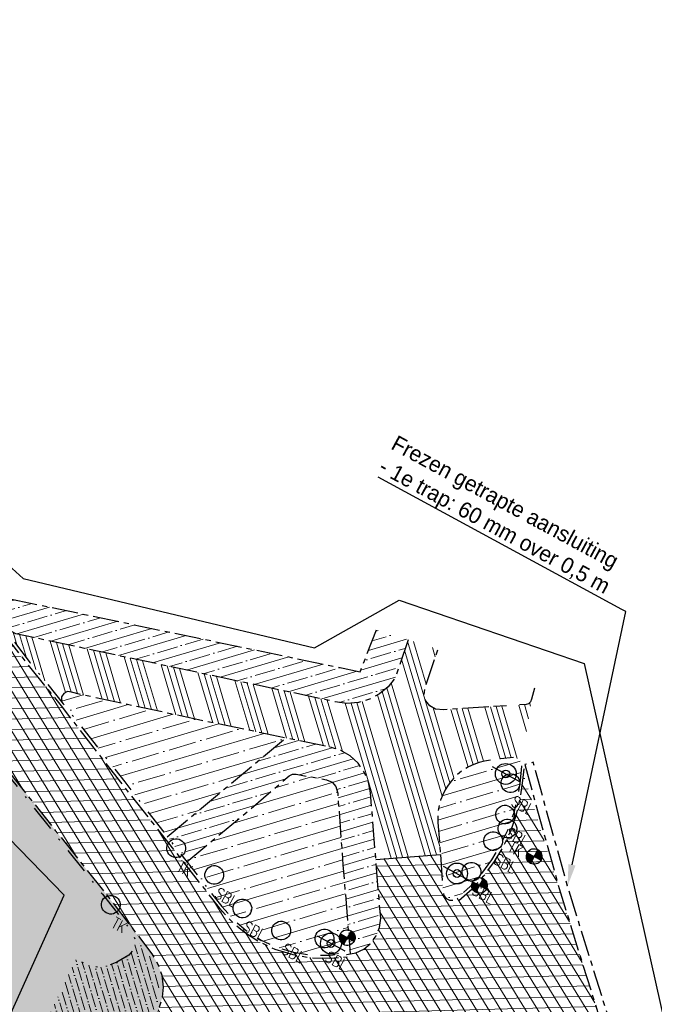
# Model space of a CAD drawing. Header units: metres. Extents: x 152057 to 155740, y 463538 to 465228.
# Tile 10 of 65: x 152408 to 152444, y 463978 to 464035. Entities that reach past the tile are written whole.
import ezdxf
from ezdxf import colors
from ezdxf.entities.mleader import LeaderData, LeaderLine
from ezdxf.math import Vec2, Vec3

# ---------------------------------------------------------------- set-up
doc = ezdxf.new("R2010")
doc.units = ezdxf.units.M
for name, pattern in [('CENTER__G5', [2.4, 1.5, -0.3, 0.3, -0.3]), ('DASHDOT__G5', [3, 1.5, -0.75, 0, -0.75]), ('DIVIDE__G5', [3.75, 1.5, -0.75, 0, -0.75, 0, -0.75]), ('PHANTOM__G5', [5.25, 1.5, -0.75, 0.75, -0.75, 0.75, -0.75])]:
    doc.linetypes.add(name, pattern=pattern)
for name, color, linetype in [('-DR-alg-projectgrens 1-500', 3, 'PROJECTGRENS_1-500'), ('-DR-v-inr-schampblok', 10, 'Continuous'), ('-DR-v-inr-verkeersbordpaal', 2, 'Continuous'), ('-DR-v-rio-inspectieput opnieuw stellen', 1, 'Continuous'), ('-DR-v-rio-trottoirkolk', 1, 'Continuous'), ('-DR-v-vh-asfalt frezen aansluiting', 2, 'CENTER__G5'), ('-DR-v-vh-asfalt zagen', 10, 'CENTER__G5'), ('-DR-v-vh-band 10x20', 5, 'CENTER__G5'), ('-DR-v-vh-band 10x20 gazon', 4, 'CENTER__G5'), ('-DR-v-vh-band 13-15x25', 5, 'DASHDOT__G5'), ('-DR-v-vh-band 18-20x25', 5, 'DIVIDE__G5'), ('-DR-v-vh-band RWS', 5, 'PHANTOM__G5'), ('-DR-v-vh-goottegel', 151, 'CENTER__G5'), ('-DR-v-vh-scheiding verhardingen', 1, 'Continuous')]:
    doc.layers.add(name, color=color, linetype=linetype)
for name, color, linetype, lineweight in [('-DR-v-gr-frezen', 84, 'Continuous', 9), ('-DR-v-vh-arc-asfalt frezen', 252, 'Continuous', 9), ('-DR-v-vh-arc-asfalt opbreken', 252, 'Continuous', 9), ('-DR-v-vh-arc-BSS dubbelklinker', 252, 'Continuous', 9), ('-DR-v-vh-arc-BSS keiformaat', 252, 'Continuous', 9), ('-DR-v-vh-arc-tegels', 252, 'Continuous', 9)]:
    doc.layers.add(name, color=color, linetype=linetype, lineweight=lineweight)
doc.styles.add('18_100', font='romans.shx', dxfattribs={"width": 0.8, "height": 0.18})
doc.styles.add('18_200', font='romans.shx', dxfattribs={"width": 0.8, "height": 0.36})
doc.styles.add('CE', font='txt', dxfattribs={"height": 1.8})
doc.linetypes.add('PROJECTGRENS_1-500', pattern='A,0.8,-0.32,[133,ltypeshp.shx,S=0.32,R=0,X=-0.32,Y=0],-0.32,3.18', length=4.62)
pattern_1 = [(16.52809766, (0, 0), (-0.2709724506, 0.9131430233), []), (16.52809766, (0.5921, -0.3211), (-0.2709724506, 0.9131430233), [1.190625, -0.238125, 0, -0.238125])]
pattern_2 = [(16.52809766, (0, 0), (-0.3612966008, 1.217524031), []), (16.52809766, (0.7894, -0.4281), (-0.3612966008, 1.217524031), [1.5875, -0.3175, 0, -0.3175])]

# ---------------------------------------------------------------- blocks, each defined once
blk = doc.blocks.new('trottoirkolk bestaand')
at = {"ltscale": 2}
blk.add_ellipse((0, 0), major_axis=(-0.127, 0.127), ratio=1, start_param=3.926991, end_param=10.210176, dxfattribs=at)
at = {"ltscale": 2, "style": '18_100', "width": 0.8}
blk.add_text('TK', height=0.216, dxfattribs=at).set_placement((0.193, -0.375))
at = {"style": '18_200', "width": 0.8}
blk.add_attdef('HOOGTE', (0.214, 0.179), '', height=0.25, dxfattribs=at)
blk = doc.blocks.new('schampblok')
at = {"ltscale": 2}
blk.add_ellipse((0, 0), major_axis=(-0.127, 0.127), ratio=1, start_param=1.570796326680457, end_param=7.853981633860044, dxfattribs=at)
at = {"ltscale": 2, "style": '18_100', "width": 0.8}
blk.add_text('SBL', height=0.216, dxfattribs=at).set_placement((0.193, -0.375))
at = {"style": '18_200', "width": 0.8}
blk.add_attdef('HOOGTE', (0.212, 0.28), '', height=0.25, dxfattribs=at)
blk = doc.blocks.new('verkeersbord')
blk.add_line((-0.3, 0), (0.3, 0))
for radius in [0.2, 0.0745]:
    blk.add_circle((0, 0), radius)
at = {"style": '18_200', "width": 0.8}
blk.add_attdef('HOOGTE', (0.245, 0.178), '', height=0.25, dxfattribs=at)
blk = doc.blocks.new('put')
at = {"color": 0, "ltscale": 0.5}
for p, q in [((-0.3, 0), (0, 0)), ((-0.299, 0.028), (-0.028, 0.027)), ((-0.295, 0.055), (-0.055, 0.055)), ((-0.289, 0.083), (-0.083, 0.082)), ((-0.279, 0.11), (-0.11, 0.11)), ((-0.267, 0.137), (-0.138, 0.137)), ((-0.267, 0.137), (-0.138, 0.137)), ((-0.251, 0.165), (-0.165, 0.165)), ((-0.23, 0.192), (-0.192, 0.192)), ((0, 0), (0.3, 0)), ((0.027, 0.027), (0.298, 0.027)), ((0.055, 0.055), (0.295, 0.055)), ((0.082, 0.082), (0.288, 0.082)), ((0.11, 0.11), (0.279, 0.109)), ((0.137, 0.137), (0.267, 0.137)), ((0.165, 0.164), (0.251, 0.164)), ((0.192, 0.192), (0.23, 0.192)), ((-0.299, -0.027), (-0.027, -0.027)), ((-0.295, -0.055), (-0.055, -0.055)), ((-0.289, -0.082), (-0.082, -0.082)), ((-0.28, -0.109), (-0.11, -0.11)), ((-0.267, -0.137), (-0.137, -0.137)), ((-0.251, -0.164), (-0.165, -0.164)), ((-0.231, -0.192), (-0.192, -0.192)), ((0.027, -0.027), (0.298, -0.028)), ((0.054, -0.055), (0.295, -0.055)), ((0.082, -0.082), (0.288, -0.083)), ((0.109, -0.11), (0.279, -0.11)), ((0.137, -0.137), (0.267, -0.137)), ((0.164, -0.165), (0.251, -0.165)), ((0.191, -0.192), (0.23, -0.192))]:
    blk.add_line(p, q, dxfattribs=at)
at = {"ltscale": 0.5}
for p, q in [((0.212, 0.212), (-0.213, -0.212)), ((-0.212, 0.212), (0.212, -0.213))]:
    blk.add_line(p, q, dxfattribs=at)
blk.add_ellipse((0, 0), major_axis=(-0.212, 0.212), ratio=1, start_param=3.926991, end_param=10.210176, dxfattribs=at)
at = {"style": '18_200', "width": 0.8}
blk.add_attdef('HOOGTE', (0.402, 0.261), '', height=0.25, dxfattribs=at)

msp = doc.modelspace()

# ---------------------------------------------------------------- hatches: boundary and pattern name
at = {"layer": '-DR-v-gr-frezen'}
h = msp.add_hatch(dxfattribs=at)
h.set_pattern_fill('ANSI35', color=256, scale=0.2)
h.set_pattern_definition(pattern_2)
h.paths.add_polyline_path([(152422.958, 463993.261), (152417.934, 463994.306), (152411.213, 463995.751), (152410.632, 463995.898), (152410.398, 463995.924), (152410.188, 463995.819), (152410.067, 463995.617), (152410.066, 463995.411), (152410.163, 463995.229), (152413.695, 463990.736), (152416.142, 463987.584), (152419.416, 463990.318)], flags=17)
h = msp.add_hatch(dxfattribs=at)
h.set_pattern_fill('ANSI35', color=256, scale=0.2)
h.set_pattern_definition(pattern_2)
edge = h.paths.add_edge_path()
edge.add_line((152435.726, 463988), (152436.056, 463988.916))
edge.add_line((152436.056, 463988.916), (152436.296, 463989.86))
edge.add_line((152436.296, 463989.86), (152436.445, 463990.822))
edge.add_line((152436.445, 463990.822), (152436.513, 463991.641))
edge.add_line((152436.513, 463991.641), (152436.485, 463991.849))
edge.add_line((152436.485, 463991.849), (152436.366, 463992.022))
edge.add_line((152436.366, 463992.022), (152436.212, 463992.114))
edge.add_line((152436.212, 463992.114), (152436.034, 463992.138))
edge.add_line((152436.034, 463992.138), (152434.715, 463991.986))
edge.add_arc((152435.057, 463988.627), 3.376, 95.8097, 183.9907)
edge.add_line((152431.688, 463988.392), (152431.835, 463986.569))
edge.add_line((152431.835, 463986.569), (152431.99, 463984.393))
edge.add_line((152431.99, 463984.393), (152432.044, 463984.196))
edge.add_line((152432.044, 463984.196), (152432.172, 463984.038))
edge.add_line((152432.172, 463984.038), (152432.354, 463983.946))
edge.add_line((152432.354, 463983.946), (152432.596, 463983.942))
edge.add_line((152432.596, 463983.942), (152432.811, 463984.053))
edge.add_line((152432.811, 463984.053), (152433.545, 463984.724))
edge.add_line((152433.545, 463984.724), (152434.211, 463985.464))
edge.add_line((152434.211, 463985.464), (152434.801, 463986.264))
edge.add_line((152434.801, 463986.264), (152435.311, 463987.119))
edge.add_line((152435.311, 463987.119), (152435.726, 463988))
h = msp.add_hatch(dxfattribs=at)
h.set_pattern_fill('ANSI35', color=256, scale=0.2)
h.set_pattern_definition(pattern_2)
h.paths.add_polyline_path([(152426.237, 463985.977), (152425.932, 463990.139), (152425.834, 463990.463), (152425.609, 463990.716), (152425.298, 463990.85), (152423.555, 463991.185), (152423.336, 463991.177), (152423.142, 463991.076), (152423.035, 463990.985), (152420.399, 463988.744), (152417.267, 463986.138), (152418.681, 463984.325), (152419.274, 463983.565), (152419.927, 463982.83), (152420.673, 463982.191), (152421.5, 463981.659), (152422.391, 463981.244), (152423.401, 463980.938), (152424.444, 463980.783), (152425.499, 463980.781), (152426.461, 463980.811), (152426.65, 463980.846)])
at = {"layer": '-DR-v-vh-arc-asfalt frezen'}
h = msp.add_hatch(dxfattribs=at)
h.set_pattern_fill('AVH-ASFALT_FREESVAK', color=256, scale=0.25, pattern_type=2)
h.set_pattern_definition([(331.528097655, (0, 0), (0.52960106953, 0.15715752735), [0.390625, -0.390625]), (61.528097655, (0.34338, -0.18622), (-0.15715752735, 0.52960106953), [0.390625, -0.390625])])
h.paths.add_polyline_path([(152418.355, 463966.785), (152418.613, 463967.147), (152418.787, 463967.38), (152412.917, 463971.691), (152411.634, 463968.933), (152410.273, 463966.012), (152416.35, 463963.181), (152416.97, 463964.511), (152417.181, 463964.902), (152417.4, 463965.288), (152417.627, 463965.67), (152417.862, 463966.047), (152418.104, 463966.419)])
edge = h.paths.add_edge_path()
edge.add_line((152226.113, 464104.326), (152226.905, 464103.889))
edge.add_line((152226.905, 464103.889), (152228.636, 464102.852))
edge.add_line((152228.636, 464102.852), (152233.292, 464100.172))
edge.add_line((152233.292, 464100.172), (152241.375, 464095.38))
edge.add_line((152241.375, 464095.38), (152253.036, 464088.54))
edge.add_line((152253.036, 464088.54), (152265.466, 464081.206))
edge.add_line((152265.466, 464081.206), (152276.988, 464074.443))
edge.add_line((152276.988, 464074.443), (152293.034, 464064.964))
edge.add_line((152293.034, 464064.964), (152302.811, 464059.175))
edge.add_line((152302.811, 464059.175), (152315.114, 464051.948))
edge.add_line((152315.114, 464051.948), (152329.662, 464043.437))
edge.add_line((152329.662, 464043.437), (152340.904, 464036.744))
edge.add_line((152340.904, 464036.744), (152351.334, 464030.658))
edge.add_line((152351.334, 464030.658), (152360.556, 464025.187))
edge.add_line((152360.556, 464025.187), (152369.801, 464019.722))
edge.add_line((152369.801, 464019.722), (152379.896, 464013.762))
edge.add_line((152379.896, 464013.762), (152388.413, 464008.766))
edge.add_line((152388.413, 464008.766), (152393.968, 464005.248))
edge.add_line((152393.968, 464005.248), (152395.69, 464004.002))
edge.add_line((152395.69, 464004.002), (152398.443, 464001.418))
edge.add_line((152398.443, 464001.418), (152400.937, 463998.736))
edge.add_line((152400.937, 463998.736), (152404.19, 463994.849))
edge.add_line((152404.19, 463994.849), (152407.082, 463991.246))
edge.add_line((152407.082, 463991.246), (152409.704, 463987.948))
edge.add_line((152409.704, 463987.948), (152412.875, 463983.961))
edge.add_line((152412.875, 463983.961), (152415.251, 463980.845))
edge.add_line((152415.251, 463980.845), (152415.603, 463980.263))
edge.add_line((152415.603, 463980.263), (152415.823, 463979.619))
edge.add_line((152415.823, 463979.619), (152415.9, 463978.943))
edge.add_line((152415.9, 463978.943), (152415.831, 463978.266))
edge.add_line((152415.831, 463978.266), (152415.62, 463977.619))
edge.add_line((152415.62, 463977.619), (152415.608, 463977.593))
edge.add_line((152415.608, 463977.593), (152413.848, 463973.695))
edge.add_line((152413.848, 463973.695), (152411.634, 463968.933))
edge.add_line((152411.634, 463968.933), (152410.273, 463966.012))
at = {"layer": '-DR-v-vh-arc-asfalt opbreken'}
h = msp.add_hatch(dxfattribs=at)
h.set_pattern_fill('AVH-ASFALT_LAAG1-D', color=256, scale=20, angle=-270, pattern_type=2)
h.set_pattern_definition([(121.52809766, (507262.06685, 799234.9396), (-0.5114302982, -0.3137499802), []), (181.52809766, (507262.06685, 799234.9396), (0.0160003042, -0.5997866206), [])])
edge = h.paths.add_edge_path()
edge.add_line((152436.619, 463991.159), (152436.576, 463990.818))
edge.add_line((152436.576, 463990.818), (152436.442, 463989.831))
edge.add_line((152436.442, 463989.831), (152436.211, 463988.863))
edge.add_line((152436.211, 463988.863), (152435.884, 463987.923))
edge.add_line((152435.884, 463987.923), (152435.464, 463987.021))
edge.add_line((152435.464, 463987.021), (152434.946, 463986.151))
edge.add_line((152434.946, 463986.151), (152434.342, 463985.338))
edge.add_line((152434.342, 463985.338), (152433.659, 463984.592))
edge.add_line((152433.659, 463984.592), (152432.903, 463983.919))
edge.add_line((152432.903, 463983.919), (152432.811, 463984.053))
edge.add_line((152432.811, 463984.053), (152432.596, 463983.942))
edge.add_line((152432.596, 463983.942), (152432.354, 463983.946))
edge.add_line((152432.354, 463983.946), (152432.172, 463984.038))
edge.add_line((152432.172, 463984.038), (152432.044, 463984.196))
edge.add_line((152432.044, 463984.196), (152431.99, 463984.393))
edge.add_line((152431.99, 463984.393), (152431.835, 463986.569))
edge.add_line((152431.835, 463986.569), (152429.964, 463986.422))
edge.add_line((152429.964, 463986.422), (152428.127, 463986.303))
edge.add_line((152428.127, 463986.303), (152428.405, 463982.897))
edge.add_line((152428.405, 463982.897), (152428.342, 463982.374))
edge.add_line((152428.342, 463982.374), (152428.15, 463981.884))
edge.add_line((152428.15, 463981.884), (152427.841, 463981.457))
edge.add_line((152427.841, 463981.457), (152427.445, 463981.127))
edge.add_line((152427.445, 463981.127), (152426.98, 463980.905))
edge.add_line((152426.98, 463980.905), (152426.474, 463980.804))
edge.add_line((152426.474, 463980.804), (152426.485, 463980.671))
edge.add_line((152426.485, 463980.671), (152425.489, 463980.61))
edge.add_line((152425.489, 463980.61), (152424.414, 463980.631))
edge.add_line((152424.414, 463980.631), (152423.353, 463980.804))
edge.add_line((152423.353, 463980.804), (152422.326, 463981.124))
edge.add_line((152422.326, 463981.124), (152421.416, 463981.551))
edge.add_line((152421.416, 463981.551), (152420.57, 463982.095))
edge.add_line((152420.57, 463982.095), (152419.803, 463982.745))
edge.add_line((152419.803, 463982.745), (152419.128, 463983.491))
edge.add_line((152419.128, 463983.491), (152416.657, 463986.649))
edge.add_line((152416.657, 463986.649), (152413.529, 463990.616))
edge.add_line((152413.529, 463990.616), (152410.034, 463995.102))
edge.add_line((152410.034, 463995.102), (152408.095, 463997.515))
edge.add_line((152408.095, 463997.515), (152407.027, 463998.879))
edge.add_line((152407.027, 463998.879), (152404.223, 463995.753))
edge.add_line((152404.223, 463995.753), (152401.056, 463998.593))
edge.add_line((152401.056, 463998.593), (152404.19, 463994.849))
edge.add_line((152404.19, 463994.849), (152407.082, 463991.246))
edge.add_line((152407.082, 463991.246), (152409.704, 463987.948))
edge.add_line((152409.704, 463987.948), (152412.875, 463983.961))
edge.add_line((152412.875, 463983.961), (152415.251, 463980.845))
edge.add_line((152415.251, 463980.845), (152415.603, 463980.263))
edge.add_line((152415.603, 463980.263), (152415.823, 463979.619))
edge.add_line((152415.823, 463979.619), (152415.9, 463978.943))
edge.add_line((152415.9, 463978.943), (152415.831, 463978.266))
edge.add_line((152415.831, 463978.266), (152415.62, 463977.619))
edge.add_line((152415.62, 463977.619), (152415.608, 463977.593))
edge.add_line((152415.608, 463977.593), (152413.848, 463973.695))
edge.add_line((152413.848, 463973.695), (152412.917, 463971.691))
edge.add_line((152412.917, 463971.691), (152418.787, 463967.38))
edge.add_line((152418.787, 463967.38), (152418.878, 463967.502))
edge.add_line((152418.878, 463967.502), (152419.155, 463967.86))
edge.add_line((152419.155, 463967.86), (152419.438, 463968.214))
edge.add_line((152419.438, 463968.214), (152419.727, 463968.562))
edge.add_line((152419.727, 463968.562), (152420.025, 463968.904))
edge.add_line((152420.025, 463968.904), (152420.33, 463969.238))
edge.add_line((152420.33, 463969.238), (152420.645, 463969.563))
edge.add_line((152420.645, 463969.563), (152420.97, 463969.877))
edge.add_line((152420.97, 463969.877), (152421.137, 463970.03))
edge.add_line((152421.137, 463970.03), (152421.306, 463970.179))
edge.add_line((152421.306, 463970.179), (152421.503, 463970.348))
edge.add_line((152421.503, 463970.348), (152421.704, 463970.514))
edge.add_line((152421.704, 463970.514), (152421.907, 463970.677))
edge.add_line((152421.907, 463970.677), (152422.113, 463970.836))
edge.add_line((152422.113, 463970.836), (152422.322, 463970.993))
edge.add_line((152422.322, 463970.993), (152422.533, 463971.145))
edge.add_line((152422.533, 463971.145), (152422.747, 463971.294))
edge.add_line((152422.747, 463971.294), (152422.964, 463971.44))
edge.add_line((152422.964, 463971.44), (152423.183, 463971.581))
edge.add_line((152423.183, 463971.581), (152423.405, 463971.718))
edge.add_line((152423.405, 463971.718), (152423.629, 463971.85))
edge.add_line((152423.629, 463971.85), (152423.856, 463971.979))
edge.add_line((152423.856, 463971.979), (152424.085, 463972.102))
edge.add_line((152424.085, 463972.102), (152424.316, 463972.22))
edge.add_line((152424.316, 463972.22), (152424.55, 463972.334))
edge.add_line((152424.55, 463972.334), (152424.786, 463972.442))
edge.add_line((152424.786, 463972.442), (152425.082, 463972.569))
edge.add_line((152425.082, 463972.569), (152425.381, 463972.689))
edge.add_line((152425.381, 463972.689), (152425.683, 463972.801))
edge.add_line((152425.683, 463972.801), (152425.989, 463972.907))
edge.add_line((152425.989, 463972.907), (152426.296, 463973.005))
edge.add_line((152426.296, 463973.005), (152426.606, 463973.095))
edge.add_line((152426.606, 463973.095), (152426.918, 463973.177))
edge.add_line((152426.918, 463973.177), (152427.231, 463973.252))
edge.add_line((152427.231, 463973.252), (152430.265, 463974.012))
edge.add_line((152430.265, 463974.012), (152430.292, 463973.857))
edge.add_line((152430.292, 463973.857), (152430.763, 463973.874))
edge.add_line((152430.763, 463973.874), (152431.226, 463973.79))
edge.add_line((152431.226, 463973.79), (152431.618, 463973.633))
edge.add_line((152431.618, 463973.633), (152431.974, 463973.405))
edge.add_line((152431.974, 463973.405), (152432.279, 463973.113))
edge.add_line((152432.279, 463973.113), (152434.519, 463970.501))
edge.add_line((152434.519, 463970.501), (152436.56, 463972.197))
edge.add_arc((152365.973, 463901.363), 100, 45.09988, 47.13245)
edge.add_arc((152434.364, 463975.044), 0.53, 93.0282, 227.1324, ccw=False)
edge.add_arc((152434.865, 463965.587), 10, 51.2525, 93.0282, ccw=False)
edge.add_line((152441.124, 463973.386), (152441.627, 463973.033))
edge.add_line((152441.627, 463973.033), (152442.317, 463972.435))
edge.add_line((152442.317, 463972.435), (152442.529, 463972.211))
edge.add_line((152442.529, 463972.211), (152436.619, 463991.159))
at = {"layer": '-DR-v-vh-arc-BSS dubbelklinker'}
h = msp.add_hatch(dxfattribs=at)
h.set_pattern_fill('ANSI34', color=256, scale=0.1, angle=90)
h.set_pattern_definition([(106.52809766, (0, 0), (-1.8262860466, -0.541944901), []), (106.52809766, (0.214, 0.3947), (-1.8262860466, -0.541944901), []), (106.52809766, (0.4281, 0.7894), (-1.8262860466, -0.541944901), []), (106.52809766, (0.6422, 1.1841), (-1.8262860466, -0.541944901), [])])
edge = h.paths.add_edge_path()
edge.add_line((152434.715, 463991.986), (152436.034, 463992.138))
edge.add_line((152436.034, 463992.138), (152436.212, 463992.114))
edge.add_line((152436.212, 463992.114), (152436.366, 463992.022))
edge.add_line((152436.366, 463992.022), (152436.51, 463991.813))
edge.add_line((152436.51, 463991.813), (152437.082, 463995.496))
edge.add_line((152437.082, 463995.496), (152437.018, 463995.342))
edge.add_line((152437.018, 463995.342), (152436.895, 463995.229))
edge.add_line((152436.895, 463995.229), (152436.762, 463995.182))
edge.add_line((152436.762, 463995.182), (152434.626, 463995.047))
edge.add_line((152434.626, 463995.047), (152432.035, 463994.879))
edge.add_line((152432.035, 463994.879), (152431.547, 463994.92))
edge.add_line((152431.547, 463994.92), (152431.223, 463995.107))
edge.add_line((152431.223, 463995.107), (152430.996, 463995.402))
edge.add_line((152430.996, 463995.402), (152430.899, 463995.763))
edge.add_line((152430.899, 463995.763), (152430.947, 463996.133))
edge.add_line((152430.947, 463996.133), (152431.698, 463998.366))
edge.add_line((152431.698, 463998.366), (152429.979, 463998.906))
edge.add_line((152429.979, 463998.906), (152429.23, 463996.701))
edge.add_line((152429.23, 463996.701), (152428.828, 463996.203))
edge.add_line((152428.828, 463996.203), (152428.335, 463995.794))
edge.add_line((152428.335, 463995.794), (152427.771, 463995.492))
edge.add_line((152427.771, 463995.492), (152427.127, 463995.302))
edge.add_line((152427.127, 463995.302), (152426.457, 463995.251))
edge.add_line((152426.457, 463995.251), (152425.792, 463995.341))
edge.add_line((152425.792, 463995.341), (152407.431, 463999.252))
edge.add_line((152407.431, 463999.252), (152407.093, 463999.441))
edge.add_line((152407.093, 463999.441), (152406.473, 463999.932))
edge.add_line((152406.473, 463999.932), (152406.2, 464000.231))
edge.add_line((152406.2, 464000.231), (152408.263, 463997.589))
edge.add_line((152408.263, 463997.589), (152410.163, 463995.229))
edge.add_line((152410.163, 463995.229), (152410.066, 463995.411))
edge.add_line((152410.066, 463995.411), (152410.067, 463995.617))
edge.add_line((152410.067, 463995.617), (152410.188, 463995.819))
edge.add_line((152410.188, 463995.819), (152410.398, 463995.924))
edge.add_line((152410.398, 463995.924), (152410.632, 463995.898))
edge.add_line((152410.632, 463995.898), (152411.213, 463995.751))
edge.add_line((152411.213, 463995.751), (152417.934, 463994.306))
edge.add_line((152417.934, 463994.306), (152425.517, 463992.729))
edge.add_line((152425.517, 463992.729), (152426.109, 463992.538))
edge.add_line((152426.109, 463992.538), (152426.646, 463992.226))
edge.add_line((152426.646, 463992.226), (152427.105, 463991.806))
edge.add_line((152427.105, 463991.806), (152427.464, 463991.299))
edge.add_line((152427.464, 463991.299), (152427.707, 463990.727))
edge.add_line((152427.707, 463990.727), (152427.822, 463990.116))
edge.add_line((152427.822, 463990.116), (152427.842, 463989.866))
edge.add_line((152427.842, 463989.866), (152428.127, 463986.303))
edge.add_line((152428.127, 463986.303), (152428.129, 463986.279))
edge.add_line((152428.129, 463986.279), (152431.835, 463986.569))
edge.add_line((152431.835, 463986.569), (152431.688, 463988.392))
edge.add_arc((152435.057, 463988.627), 3.376, 95.8097, 183.9907, ccw=False)
at = {"layer": '-DR-v-vh-arc-BSS keiformaat'}
h = msp.add_hatch(dxfattribs=at)
h.set_pattern_fill('ANSI36', color=256, scale=0.1, angle=90)
h.set_pattern_definition([(106.528097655, (0, 0), (-0.46244827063, 0.44234261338), [0.79375, -0.15875, 0, -0.15875])])
h.paths.add_polyline_path([(152415.447, 463977.632), (152415.652, 463978.245), (152415.724, 463978.889), (152415.658, 463979.533), (152415.457, 463980.148), (152415.13, 463980.707), (152415.11, 463980.733), (152414.055, 463982.165), (152414.202, 463981.937), (152414.281, 463981.678), (152414.284, 463981.406), (152414.168, 463981.057), (152413.929, 463980.776), (152413.241, 463980.37), (152412.797, 463980.192), (152412.385, 463980.088), (152411.96, 463980.099), (152411.553, 463980.223), (152411.379, 463980.303), (152410.884, 463980.531), (152408.285, 463975.088), (152408.684, 463974.9), (152408.738, 463974.875), (152409.159, 463974.606), (152409.498, 463974.238), (152409.732, 463973.795), (152411.364, 463969.425), (152411.419, 463969.043), (152411.386, 463968.834), (152411.31, 463968.637), (152413.669, 463973.76)])
at = {"layer": '-DR-v-vh-arc-tegels'}
h = msp.add_hatch(dxfattribs=at)
h.set_pattern_fill('ANSI35', color=256, scale=0.15)
h.set_pattern_definition(pattern_1)
h.paths.add_polyline_path([(152425.792, 463995.341), (152426.457, 463995.251), (152427.127, 463995.302), (152427.771, 463995.492), (152428.335, 463995.794), (152428.828, 463996.203), (152429.23, 463996.701), (152429.979, 463998.906), (152428.172, 463999.475), (152427.222, 463997.063), (152404.832, 464001.734), (152405.423, 464001.158), (152406.2, 464000.231), (152406.473, 463999.932), (152407.093, 463999.441), (152407.431, 463999.252)])
h = msp.add_hatch(dxfattribs=at)
h.set_pattern_fill('ANSI35', color=256, scale=0.15)
h.set_pattern_definition(pattern_1)
h.paths.add_polyline_path([(152427.707, 463990.727), (152427.464, 463991.299), (152427.105, 463991.806), (152426.646, 463992.226), (152426.109, 463992.538), (152425.517, 463992.729), (152422.958, 463993.261), (152419.416, 463990.318), (152416.142, 463987.584), (152416.657, 463986.92), (152417.267, 463986.138), (152420.399, 463988.744), (152423.035, 463990.985), (152423.142, 463991.076), (152423.336, 463991.177), (152423.555, 463991.185), (152425.298, 463990.85), (152425.609, 463990.716), (152425.834, 463990.463), (152425.932, 463990.139), (152425.934, 463990.112), (152426.237, 463985.977), (152426.65, 463980.846), (152426.98, 463980.905), (152427.445, 463981.127), (152427.841, 463981.457), (152428.15, 463981.884), (152428.342, 463982.374), (152428.405, 463982.897), (152428.127, 463986.303), (152427.842, 463989.866), (152427.822, 463990.116)])

# ---------------------------------------------------------------- linework, layer by layer
at = {"layer": '-DR-alg-projectgrens 1-500', "flags": 128}
msp.add_lwpolyline([(152877.707, 464076.443), (152906.249, 464079.606), (152930.68, 464081.638), (152941.222, 464082.434), (152942.772, 464081.176), (152971.74, 464083.329, 0.342855), (152979.389, 464090.239), (152980.986, 464099.25), (152988.42, 464097.932), (152987.934, 464095.186), (153019.586, 464091.829, -0.118697), (153016.452, 464101.64), (153016.186, 464105.274), (153022.93, 464105.705), (153023.191, 464102.133, 0.100442), (153024.827, 464096.294), (153028.208, 464091.459, 0.095188), (153031.483, 464088.278), (153034.399, 464086.363, 0.123665), (153043.187, 464083.305), (153077.759, 464080.226), (153090.033, 464077.326), (153105.737, 464074.2), (153139.072, 464069.188), (153190.994, 464059.082), (153197.345, 464057.641), (153196.936, 464056.375), (153233.213, 464046.679), (153241.613, 464046.334, -0.02169), (153245.717, 464045.987), (153246.051, 464047.256), (153260.872, 464043.365), (153260.628, 464042.547), (153270.748, 464039.872), (153281.115, 464037.09), (153287.263, 464035.606), (153334.588, 464023.482), (153336.668, 464022.911), (153337.809, 464022.623), (153349.261, 464019.705), (153359.917, 464016.809), (153371.266, 464013.923), (153434.68, 463997.356), (153441.03, 464001.133), (153452.413, 463998.148), (153454.773, 463994.183), (153454.265, 463992.239), (153484.544, 463984.328), (153488.727, 463994.72), (153490.18, 463998.169), (153498.752, 464019.332), (153506.309, 464025.122), (153511.061, 464018.921), (153507.506, 464016.196, 0.133812), (153504.102, 464011.726), (153497.402, 463995.186), (153495.952, 463991.744), (153493.793, 463986.381), (153495.928, 463985.568), (153494.637, 463982.846), (153500.481, 463981.012), (153504.701, 463990.4), (153505.759, 463990.095, -0.028075), (153506.941, 463993.631), (153511.448, 464004.964, 0.045281), (153515.392, 464018.27), (153521.758, 464017.127, -0.034016), (153518.805, 464006.205), (153517.324, 464001.679), (153512.768, 463990.224, 0.08949), (153511.003, 463981.523), (153510.899, 463976.713, 0.343614), (153511.193, 463976.318), (153557.147, 463963.676), (153587.911, 463955.418, -0.021284), (153693.707, 463922.131), (153723.396, 463910.984), (153733.083, 463907.309), (153743.454, 463903.33), (153750.047, 463900.612), (153754.821, 463898.685), (153787.293, 463885.991), (153839.547, 463866.643), (153847.217, 463865.124), (153850.494, 463866.211), (153852.776, 463867.972), (153869.071, 463894.462), (153870.08, 463899.959), (153913.699, 463968.666), (153911.435, 463970.056), (153914.649, 463976.007), (153916.815, 463974.79), (153920.976, 463981.26), (153924.378, 463979.072), (153925.705, 463979.388), (153934.574, 463993.586, -0.05166), (153949.325, 464012.53), (153950.406, 464013.657, 0.017137), (153954.91, 464018.684), (153969.543, 464036.189), (153988.912, 464059.6, 0.394251), (153988.748, 464062.325), (153986.087, 464064.853), (153992.767, 464072.172), (153999.513, 464064.345), (154000.438, 464063.097, -0.249971), (154001.548, 464055.651), (154000.863, 464053.726), (153998.832, 464051.027), (153995.085, 464053.853), (153976.016, 464030.805), (153961.37, 464013.284, -0.017137), (153956.481, 464007.827), (153955.4, 464006.7, 0.05166), (153941.715, 463989.125), (153935.635, 463979.391), (153937.952, 463977.954), (153927.471, 463961.047), (153927.302, 463957.066), (153926.131, 463952.987), (153904.697, 463925.181), (153861.111, 463854.869), (153869.663, 463849.837), (153870.982, 463851.959), (153875.691, 463849.11), (153873.91, 463846.232, -0.000754), (153877.541, 463844.052), (153878.933, 463846.897), (153891.927, 463838.774), (153889.825, 463835.315, 0.414492), (153890.968, 463830.642), (153892.253, 463829.869), (153888.274, 463823.26), (153884.108, 463813.909), (153880.044, 463805.576), (153877.631, 463802.692), (153885.686, 463798.721), (153937.614, 463774.625), (153959.416, 463764.254), (153995.094, 463745.931), (154013.994, 463735.532), (154050.416, 463714.502), (154056.412, 463724.887), (154053.796, 463726.49), (154058.171, 463733.628), (154067.743, 463727.681), (154065.564, 463724.14), (154063.703, 463722.41), (154056.957, 463710.726), (154061.373, 463708.176), (154056.472, 463699.271), (154051.865, 463696.977), (154059.977, 463678.027), (153985.889, 463713.242), (153983.766, 463718.812), (153968.957, 463738.385), (153972.576, 463745.689), (153935.705, 463764.821), (153869.31, 463795.322), (153863.893, 463793.579), (153855.182, 463796.847), (153856.759, 463799.199), (153853.37, 463801.286), (153852.209, 463798.995), (153842.652, 463804.44), (153840.877, 463806.369), (153840.982, 463807.049), (153773.468, 463843.416), (153762.107, 463846.934), (153689.455, 463879.601), (153681.764, 463883.898), (153680.984, 463885.65), (153668.329, 463890.54), (153597.143, 463913.109), (153593.583, 463911.506), (153515.874, 463932.131), (153512.699, 463930.425), (153501.388, 463933.355), (153497.451, 463928.863), (153493.708, 463932.091), (153476.47, 463936.953), (153475.395, 463933.768), (153467.038, 463935.82), (153468.437, 463942.195), (153459.946, 463947.529), (153450.219, 463951.085), (153328.224, 463984.996), (153323.161, 463986.224), (153320.551, 463988.669), (153239.273, 464007.687), (153227.096, 464007.456), (153179.753, 464017.518), (153164.943, 464021.672), (153159.19, 464024.626), (153132.613, 464029.387), (153109.217, 464033.881), (153051.392, 464036.055), (153024.383, 464032.184), (153004.94, 464033.533), (152999.947, 464027.778), (152987.02, 464030.907), (152972.377, 464031.812), (152972.494, 464029.631), (152967.803, 464029.446), (152966.705, 464032.942), (152914.446, 464036.025), (152888.388, 464036.557), (152883.137, 464031.795), (152878.31, 464036.082), (152858.756, 464036.537), (152848.363, 464035.849), (152828.233, 464033.946), (152814.524, 464032.004), (152800.404, 464029.587), (152772.876, 464024.65), (152737.916, 464016.814), (152693.211, 464004.494), (152679.123, 463999.423), (152674.817, 463997.991), (152627.125, 463980.047), (152586.309, 463962.603), (152553.309, 463945.854), (152534.823, 463936.301), (152515.028, 463924.077), (152509.877, 463918.68), (152508.799, 463913.691), (152502.234, 463912.697), (152491.054, 463903.334), (152488.18, 463896.039), (152481.722, 463892.259), (152480.409, 463894.732), (152453.566, 463879.021, 0.037552), (152440.88, 463870.256), (152430.326, 463861.727), (152410.693, 463845.861, -0.023459), (152406.367, 463842.689), (152398.68, 463837.588, 0.03392), (152389.772, 463830.765), (152287.248, 463740.576), (152281, 463747.307), (152290.602, 463755.755), (152299.517, 463763.639), (152309.696, 463772.559), (152317.829, 463779.695), (152328.866, 463789.42), (152336.734, 463796.385), (152347.269, 463805.676), (152354.736, 463812.284), (152366.329, 463822.527), (152374.706, 463829.82), (152385.907, 463839.541), (152390.971, 463843.527), (152396.387, 463847.085), (152400.205, 463849.629), (152403.397, 463851.821), (152405.366, 463853.387), (152412.03, 463858.764), (152421.506, 463866.403), (152430.59, 463873.895), (152439.663, 463880.974), (152444.254, 463884.077), (152449.936, 463887.613), (152457.795, 463892.166), (152471.606, 463900.065, 0.396884), (152472.405, 463902.689), (152465.65, 463916.325), (152462.307, 463921.76), (152454.358, 463929.709), (152457.803, 463933.154), (152448.408, 463944.51), (152439.891, 463954.805), (152437.157, 463958.11, 0.031998), (152428.83, 463966.957), (152419.358, 463959.629), (152407.247, 463965.073), (152409.129, 463969.121), (152407.708, 463972.928), (152405.572, 463973.939), (152410.215, 463984.224), (152395.74, 463999.064, 0.049406), (152383.475, 464008.042), (152234.853, 464095.827, 0.006342), (152225.454, 464101.213, 0.052448), (152146.944, 464134.893), (152140.182, 464137.091, -0.036038), (152138.325, 464137.844, 0.102357), (152127.979, 464140.139, -0.055379), (152124.866, 464140.195), (152113.534, 464141.661), (152114.914, 464152.33), (152123.453, 464151.185, 0.346758), (152131.6, 464156.598), (152134.731, 464167.831), (152135.476, 464170.434), (152145.805, 464167.522), (152145.07, 464164.919), (152142.669, 464156.403, 0.396872), (152147.68, 464146.796), (152150.513, 464145.812, -0.049562), (152240.236, 464104.958), (152388.863, 464017.17, -0.049482), (152402.836, 464006.939), (152407.862, 464002.429), (152424.594, 463998.445), (152429.469, 464001.185), (152440.106, 463997.548), (152445.94, 463971.451), (152468.367, 463944.319), (152479.665, 463952.039), (152484.24, 463956.896), (152488.304, 463954.668, 0.125999), (152491.455, 463954.274), (152491.846, 463954.324, 0.093581), (152495.434, 463955.745, 0.01581), (152495.858, 463955.965), (152508.337, 463962.942, -0.023724), (152559.687, 463988.537), (152572.445, 463994.218), (152581.113, 463997.488, 0.00994), (152584.749, 463998.943), (152586.657, 464003.169, -0.011458), (152621.981, 464017.866), (152622.619, 464019.323, -0.116825), (152627.116, 464024.301, -0.06634), (152629.853, 464025.694), (152662.613, 464037.227, -0.04014), (152663.616, 464037.509), (152666.741, 464038.125), (152681.898, 464039.859, -0.085576), (152684.442, 464039.714), (152706.394, 464046.977), (152707.266, 464044.343), (152724.654, 464048.674), (152724.217, 464050.626), (152728.099, 464051.593), (152728.536, 464049.641), (152738.254, 464052.061, -0.023794), (152748.195, 464054.04), (152763.92, 464056.4), (152784.673, 464060.632), (152815.288, 464065.811), (152824.574, 464069.111), (152858.875, 464074.31), (152874.971, 464076.121)], format="xyb", close=True, dxfattribs=at)
at = {"layer": '-DR-v-vh-asfalt frezen aansluiting', "flags": 128}
msp.add_lwpolyline([(152442.627, 463971.896), (152443.105, 463972.045), (152439.143, 463984.746), (152437.173, 463991.865), (152436.691, 463991.732)], dxfattribs=at)
at = {"layer": '-DR-v-vh-asfalt zagen', "flags": 128}
msp.add_lwpolyline([(152436.691, 463991.732), (152438.663, 463984.605), (152442.627, 463971.896)], dxfattribs=at)
at = {"layer": '-DR-v-vh-band 10x20', "flags": 128}
for points in [[(152404.832, 464001.734), (152427.222, 463997.063), (152428.172, 463999.475)], [(152434.626, 463995.047), (152432.035, 463994.879), (152431.547, 463994.92), (152431.223, 463995.107), (152430.996, 463995.402), (152430.899, 463995.763), (152430.947, 463996.133), (152431.698, 463998.366)], [(152426.461, 463980.811), (152426.98, 463980.905), (152427.445, 463981.127), (152427.841, 463981.457), (152428.15, 463981.884), (152428.342, 463982.374), (152428.405, 463982.897), (152428.127, 463986.303), (152427.842, 463989.866), (152427.822, 463990.116), (152427.707, 463990.727), (152427.464, 463991.299), (152427.105, 463991.806), (152426.646, 463992.226), (152426.109, 463992.538), (152425.517, 463992.729), (152417.934, 463994.306), (152411.213, 463995.751), (152410.632, 463995.898), (152410.398, 463995.924), (152410.188, 463995.819), (152410.067, 463995.617), (152410.066, 463995.411), (152410.163, 463995.229)], [(152416.142, 463987.584), (152419.416, 463990.318), (152422.958, 463993.261)], [(152417.267, 463986.138), (152420.399, 463988.744), (152423.035, 463990.985), (152423.142, 463991.076), (152423.336, 463991.177), (152423.555, 463991.185), (152425.298, 463990.85), (152425.609, 463990.716), (152425.834, 463990.463), (152425.932, 463990.139), (152425.934, 463990.112), (152426.237, 463985.977), (152426.65, 463980.846)]]:
    msp.add_lwpolyline(points, dxfattribs=at)
msp.add_lwpolyline([(152434.715, 463991.986, 0.404945), (152431.688, 463988.392), (152431.835, 463986.569)], format="xyb", dxfattribs=at)
at = {"layer": '-DR-v-vh-band 10x20 gazon', "flags": 128}
msp.add_lwpolyline([(152429.981, 463998.911), (152429.23, 463996.701), (152428.828, 463996.203), (152428.335, 463995.794), (152427.771, 463995.492), (152427.127, 463995.302), (152426.457, 463995.251), (152425.792, 463995.341), (152407.431, 463999.252), (152407.093, 463999.441), (152406.473, 463999.932), (152406.2, 464000.231)], dxfattribs=at)
at = {"layer": '-DR-v-vh-band 13-15x25', "flags": 128}
for points in [[(152396.057, 464008.99), (152396.159, 464009.134), (152398.523, 464007.429), (152401.508, 464004.97), (152405.423, 464001.158), (152406.2, 464000.231), (152408.263, 463997.589), (152410.163, 463995.229), (152413.695, 463990.736), (152416.657, 463986.92), (152418.681, 463984.325)], [(152393.839, 464005.127), (152393.839, 464005.127), (152395.522, 464003.86), (152398.365, 464001.304), (152400.628, 463998.816), (152404.052, 463994.749), (152406.94, 463991.187), (152409.568, 463987.869), (152412.407, 463984.289)]]:
    msp.add_lwpolyline(points, dxfattribs=at)
at = {"layer": '-DR-v-vh-band 18-20x25', "flags": 128}
msp.add_lwpolyline([(152412.407, 463984.289), (152412.893, 463983.677), (152414.055, 463982.165), (152414.202, 463981.937), (152414.281, 463981.678), (152414.284, 463981.406), (152414.168, 463981.057), (152413.929, 463980.776), (152413.241, 463980.37), (152412.797, 463980.192), (152412.385, 463980.088), (152411.96, 463980.099), (152411.553, 463980.223), (152411.379, 463980.303), (152410.884, 463980.531)], dxfattribs=at)
at = {"layer": '-DR-v-vh-band RWS', "flags": 128}
for points in [[(152437.248, 463996.127), (152437.082, 463995.496), (152437.018, 463995.342), (152436.895, 463995.229), (152436.762, 463995.182), (152434.626, 463995.047)], [(152431.835, 463986.569), (152431.99, 463984.393), (152432.044, 463984.196), (152432.172, 463984.038), (152432.354, 463983.946), (152432.596, 463983.942), (152432.811, 463984.053), (152433.545, 463984.724), (152434.211, 463985.464), (152434.801, 463986.264), (152435.311, 463987.119), (152435.726, 463988), (152436.056, 463988.916), (152436.296, 463989.86), (152436.445, 463990.822), (152436.513, 463991.641), (152436.485, 463991.849), (152436.366, 463992.022), (152436.212, 463992.114), (152436.034, 463992.138), (152434.715, 463991.986)], [(152418.681, 463984.325), (152419.274, 463983.565), (152419.927, 463982.83), (152420.673, 463982.191), (152421.5, 463981.659), (152422.391, 463981.244), (152423.401, 463980.938), (152424.444, 463980.783), (152425.499, 463980.781), (152426.461, 463980.811)]]:
    msp.add_lwpolyline(points, dxfattribs=at)
at = {"layer": '-DR-v-vh-goottegel', "flags": 128}
for points in [[(152396.057, 464008.99), (152398.456, 464007.326), (152401.408, 464004.843), (152405.431, 464000.919), (152408.095, 463997.515), (152410.034, 463995.102), (152413.529, 463990.616), (152416.657, 463986.649), (152419.128, 463983.491), (152419.803, 463982.745), (152420.57, 463982.095), (152421.416, 463981.551), (152422.326, 463981.124), (152423.353, 463980.804), (152424.414, 463980.631), (152425.489, 463980.61), (152426.485, 463980.671)], [(152393.968, 464005.248), (152395.69, 464004.002), (152398.443, 464001.418), (152400.937, 463998.736), (152404.19, 463994.849), (152407.082, 463991.246), (152409.704, 463987.948), (152412.875, 463983.961), (152415.251, 463980.845), (152415.603, 463980.263), (152415.823, 463979.619), (152415.9, 463978.943), (152415.831, 463978.266), (152415.62, 463977.619), (152415.608, 463977.593), (152413.848, 463973.695), (152411.634, 463968.933), (152410.273, 463966.012)], [(152432.903, 463983.919), (152433.659, 463984.592), (152434.342, 463985.338), (152434.946, 463986.151), (152435.464, 463987.021), (152435.884, 463987.923), (152436.211, 463988.863), (152436.442, 463989.831), (152436.576, 463990.818), (152436.691, 463991.732)]]:
    msp.add_lwpolyline(points, dxfattribs=at)
at = {"layer": '-DR-v-vh-scheiding verhardingen', "flags": 128}
msp.add_lwpolyline([(152428.129, 463986.279), (152431.835, 463986.569)], dxfattribs=at)

# ---------------------------------------------------------------- block references
at = {"layer": '-DR-v-inr-schampblok', "xscale": 3, "yscale": 3, "zscale": 3, "rotation": 331.53}
for p in [(152435.869, 463990.664), (152435.552, 463988.853), (152434.869, 463987.335), (152433.62, 463985.569), (152418.841, 463985.385), (152420.454, 463983.462), (152422.687, 463982.185), (152425.173, 463981.73)]:
    msp.add_blockref('schampblok', p, dxfattribs=at)
at = {"layer": '-DR-v-inr-verkeersbordpaal', "xscale": 3, "yscale": 3, "zscale": 3, "rotation": 331.53}
for p in [(152435.598, 463991.194), (152432.795, 463985.467), (152425.546, 463981.448)]:
    msp.add_blockref('verkeersbord', p, dxfattribs=at)
at = {"layer": '-DR-v-rio-inspectieput opnieuw stellen', "xscale": 1.5, "yscale": 1.5, "zscale": 1.5, "rotation": 16.28}
for p in [(152437.226, 463986.448), (152434.084, 463984.783), (152426.485, 463981.787)]:
    msp.add_blockref('put', p, dxfattribs=at)
at = {"layer": '-DR-v-rio-trottoirkolk', "xscale": 3, "yscale": 3, "zscale": 3, "rotation": 331.528097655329}
for p in [(152435.686, 463988.049), (152416.657, 463986.92), (152412.893, 463983.677)]:
    msp.add_blockref('trottoirkolk bestaand', p, dxfattribs=at)

# ---------------------------------------------------------------- leaders
at = {"layer": '-DR-v-vh-asfalt frezen aansluiting', "linetype": 'ByBlock'}
ml = msp.add_multileader_mtext('Standard', dxfattribs=at)
ml.set_content('Frezen getrapte aansluiting\\P- 1e trap: 60 mm over 0,5 m', color=7, style='CE')
ml.set_leader_properties(color=256, lineweight=-1)
ml.build(insert=Vec2(0, 0))
ml.multileader.update_dxf_attribs({"text_left_attachment_type": 5, "text_right_attachment_type": 5, "dogleg_length": 0.5, "arrow_head_size": 1.25, "scale": 0.5})
ctx = ml.context
ctx.base_point, ctx.scale, ctx.char_height, ctx.arrow_head_size, ctx.landing_gap_size, ctx.plane_origin, ctx.plane_x_axis, ctx.plane_y_axis = Vec3(152427.999, 464008.394), 0.5, 0.9, 1.25, 0.1, Vec3(152492.021, 463999.966), Vec3(0.879051, -0.476728), Vec3(0.476728, 0.879051)
ctx.left_attachment, ctx.right_attachment = 5, 5
notes = []
notes.append((ctx, [(0, (1, 1, 0), (152442.493, 464000.534), (-0.879051, 0.476728), 0.25, [(2, [(152439.143, 463984.746)], 0, [])])]))
ctx.mtext.insert, ctx.mtext.text_direction, ctx.mtext.rotation, ctx.mtext.flow_direction = Vec3(152429.364, 464010.702), Vec3(0.879051, -0.476728), 5.786257, 5
for ctx, leaders in notes:
    for number, flags, end, landing, length, lines in leaders:
        leader = LeaderData()
        leader.index, (leader.has_last_leader_line, leader.has_dogleg_vector, leader.attachment_direction) = number, flags
        leader.last_leader_point, leader.dogleg_vector, leader.dogleg_length = Vec3(end), Vec3(landing), length
        for number, points, colour, breaks in lines:
            line = LeaderLine()
            line.index, line.vertices, line.color, line.breaks = number, Vec3.list(points), colors.encode_raw_color(colour), breaks
            leader.lines.append(line)
        ctx.leaders.append(leader)

doc.saveas('drawing.dxf')
